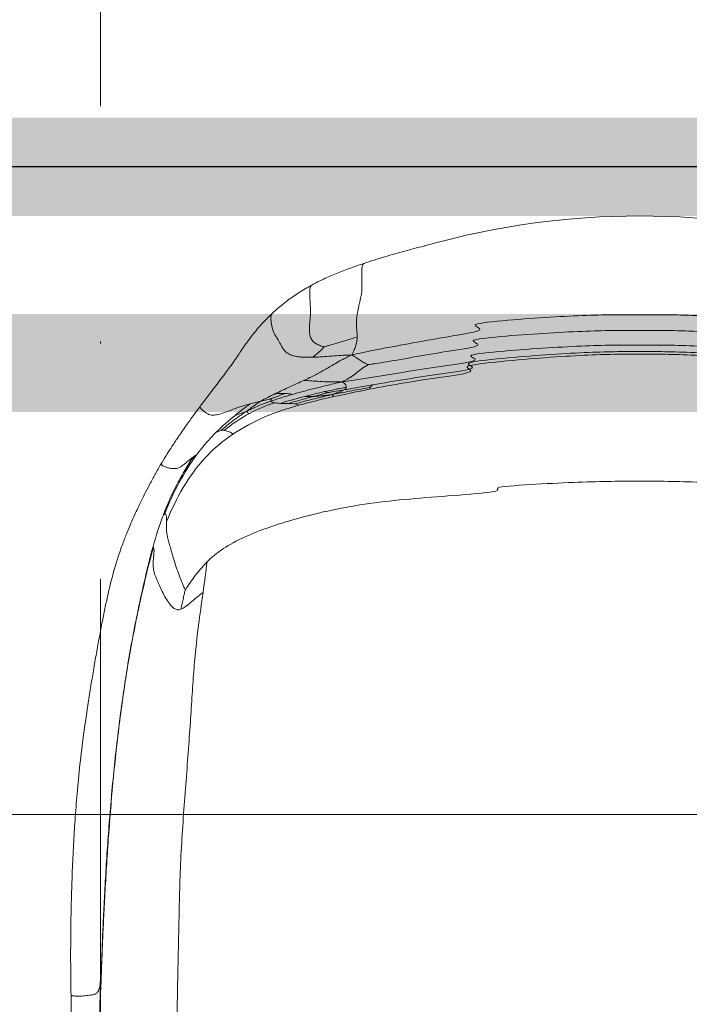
# Model space of a CAD drawing. Header units: millimetres. Extents: x -2074 to 12588, y -3630 to 101167.
# Tile 47 of 256: x 2686 to 2720, y -1533 to -1483. Entities that reach past the tile are written whole.
import ezdxf

# ---------------------------------------------------------------- set-up
doc = ezdxf.new("R2010")
doc.units = ezdxf.units.MM
doc.linetypes.add('ACAD_ISO10W100', pattern=[18, 12, -3, 0, -3])
doc.linetypes.add('CONTINOUS', pattern=[0])
for name, color, linetype, lineweight in [('SelinAr_BUD_osie', 8, 'ACAD_ISO10W100', 18), ('SelinAr_BUD_posadzka', 7, 'Continuous', 20), ('SelinAr_BUD_posadzka cokoły', 5, 'Continuous', 18), ('SelinAr_BUD_posadzka okładziny ścienne', 5, 'Continuous', 20), ('SelinAr_BUD_ściany', 7, 'Continuous', 25), ('SelinAr_WYP_meble', 8, 'Continuous', 18)]:
    doc.layers.add(name, color=color, linetype=linetype, lineweight=lineweight)
doc.linetypes.add('_EL_VEDENI_NN_NADZ', pattern='A,0.39,-0.59,[109,cadkon.shx,S=0.2,R=0,X=0,Y=0],-1.97,0.39,-0.39', length=3.73)

# ---------------------------------------------------------------- blocks, each defined once
blk = doc.blocks.new('*U390')
at = {"ltscale": 4}
blk.add_line((0, 50), (0, -1730), dxfattribs=at)
blk = doc.blocks.new('*U458')
at = {"linetype": 'Continuous', "lineweight": 15}
blk.add_arc((0, -40.048), 40.048, 74.2828, 105.7171, dxfattribs=at)
for points, knots in [([(-10.849, -1.497), (-10.902, -1.51), (-11.279, -1.604), (-12.001, -1.793), (-13.03, -2.086), (-13.714, -2.308), (-14.068, -2.422)], [0.90405247, 0.90405247, 0.90405247, 0.90405247, 0.90868306, 0.93692206, 0.9673896, 1, 1, 1, 1]), ([(-14.068, -2.422), (-14.308, -2.504), (-14.788, -2.668), (-15.471, -2.931), (-16.124, -3.212), (-16.52, -3.418), (-16.72, -3.522)], [0, 0, 0, 0, 0.2491646, 0.4969804, 0.7461836, 1, 1, 1, 1]), ([(-14.404, -6.172), (-14.406, -6.088), (-14.411, -5.921), (-14.444, -5.655), (-14.453, -5.358), (-14.411, -5.022), (-14.349, -4.715), (-14.291, -4.464), (-14.248, -4.285), (-14.214, -4.133), (-14.188, -4.001), (-14.171, -3.875), (-14.159, -3.698), (-14.162, -3.453), (-14.172, -3.177), (-14.177, -2.948), (-14.175, -2.763), (-14.161, -2.63), (-14.143, -2.543), (-14.12, -2.481), (-14.096, -2.443), (-14.078, -2.425), (-14.07, -2.424), (-14.068, -2.424)], [0, 0, 0, 0, 0.11675, 0.231252, 0.348064, 0.4697, 0.58706, 0.652457, 0.707895, 0.751588, 0.785414, 0.811979, 0.834193, 0.876994, 0.906498, 0.934002, 0.956651, 0.969419, 0.979158, 0.986666, 0.992785, 0.998254, 1, 1, 1, 1]), ([(-16.72, -3.522), (-16.951, -3.656), (-17.393, -3.911), (-17.938, -4.299), (-18.383, -4.65), (-18.627, -4.87), (-18.74, -4.973)], [0, 0, 0, 0, 0.291635, 0.558418, 0.79546, 1, 1, 1, 1]), ([(-16.086, -6.669), (-16.112, -6.663), (-16.177, -6.647), (-16.28, -6.615), (-16.395, -6.569), (-16.51, -6.51), (-16.617, -6.432), (-16.729, -6.314), (-16.809, -6.138), (-16.842, -5.904), (-16.841, -5.673), (-16.826, -5.466), (-16.808, -5.298), (-16.795, -5.154), (-16.786, -5.031), (-16.782, -4.912), (-16.783, -4.786), (-16.791, -4.623), (-16.804, -4.426), (-16.818, -4.203), (-16.827, -3.978), (-16.824, -3.802), (-16.807, -3.68), (-16.785, -3.603), (-16.757, -3.554), (-16.734, -3.528), (-16.722, -3.525), (-16.72, -3.524)], [0, 0, 0, 0, 0.020264, 0.050445, 0.086987, 0.129177, 0.176708, 0.229502, 0.322898, 0.424762, 0.526906, 0.59972, 0.663697, 0.715712, 0.756687, 0.788814, 0.821404, 0.848613, 0.875264, 0.908566, 0.938379, 0.961415, 0.973917, 0.983516, 0.991399, 0.99854, 1, 1, 1, 1]), ([(-18.743, -4.975), (-18.873, -5.1), (-19.118, -5.335), (-19.412, -5.661), (-19.644, -5.938), (-19.824, -6.169), (-19.963, -6.356), (-20.117, -6.57), (-20.287, -6.818), (-20.449, -7.059), (-20.584, -7.257), (-20.704, -7.428), (-20.848, -7.629), (-21.026, -7.871), (-21.238, -8.155), (-21.484, -8.482), (-21.762, -8.849), (-22.07, -9.25), (-22.3, -9.553), (-22.416, -9.706)], [0, 0, 0, 0, 0.0698926, 0.1315508, 0.1848736, 0.2300205, 0.2673794, 0.297807, 0.362335, 0.4268552, 0.4612679, 0.4993301, 0.5464797, 0.6036157, 0.6706551, 0.7452687, 0.8267472, 0.9124142, 1, 1, 1, 1]), ([(-18.741, -4.973), (-18.753, -4.986), (-18.77, -5.005), (-18.789, -5.049), (-18.805, -5.109), (-18.812, -5.216), (-18.799, -5.374), (-18.768, -5.565), (-18.721, -5.766), (-18.656, -5.957), (-18.59, -6.073), (-18.54, -6.15), (-18.487, -6.228), (-18.424, -6.326), (-18.357, -6.455), (-18.284, -6.607), (-18.191, -6.768), (-18.073, -6.912), (-17.923, -7.027), (-17.739, -7.109), (-17.535, -7.16), (-17.325, -7.189), (-17.065, -7.209), (-16.83, -7.206), (-16.677, -7.204)], [0, 0, 0, 0, 0.0101156, 0.0154772, 0.0213387, 0.0360177, 0.056916, 0.0837242, 0.1135269, 0.1441385, 0.1774777, 0.1982186, 0.2233641, 0.2756508, 0.3465565, 0.4348311, 0.5324576, 0.6311532, 0.7085604, 0.7782514, 0.8408986, 0.8841148, 0.924716, 1, 1, 1, 1]), ([(-14.685, -7.085), (-14.512, -7.045), (-14.236, -6.985), (-13.709, -6.875), (-12.778, -6.694), (-11.363, -6.436), (-9.564, -6.114), (-7.608, -5.803), (-8.945, -5.527), (-6.707, -5.304), (-4.53, -5.15), (-2.623, -5.062), (-1.192, -5.032), (0, -5.032), (1.192, -5.032), (2.623, -5.062), (4.53, -5.15), (6.707, -5.304), (8.945, -5.527), (11.108, -5.803), (9.564, -6.114), (11.363, -6.436), (12.778, -6.694), (13.709, -6.875), (14.236, -6.985), (14.512, -7.045), (14.685, -7.085)], [0, 0, 0, 0, 0.25, 0.5, 1, 2, 3, 4, 5, 6, 7, 8, 9, 10, 11, 12, 13, 14, 15, 16, 17, 18, 19, 19.5, 19.75, 20, 20, 20, 20]), ([(-13.83, -7.576), (-13.802, -7.573), (-13.696, -7.558), (-13.4, -7.516), (-12.722, -7.408), (-11.418, -7.172), (-9.663, -6.877), (-7.71, -6.589), (-9.047, -6.329), (-6.799, -6.113), (-4.588, -5.957), (-2.644, -5.863), (-1.198, -5.831), (0, -5.831), (1.198, -5.831), (2.644, -5.863), (4.588, -5.957), (6.799, -6.113), (9.047, -6.329), (11.21, -6.589), (9.663, -6.877), (11.418, -7.172), (12.722, -7.408), (13.4, -7.516), (13.696, -7.558), (13.802, -7.573), (13.83, -7.576)], [0, 0, 0, 0, 0.25, 0.5, 1, 2, 3, 4, 5, 6, 7, 8, 9, 10, 11, 12, 13, 14, 15, 16, 17, 18, 19, 19.5, 19.75, 20, 20, 20, 20]), ([(-16.086, -6.669), (-16.066, -6.664), (-15.99, -6.644), (-15.786, -6.587), (-15.335, -6.457), (-14.817, -6.298), (-14.404, -6.172)], [0, 0, 0, 0, 0.25, 0.5, 1, 2, 2, 2, 2]), ([(-14.404, -6.172), (-14.407, -6.304), (-14.438, -6.51), (-14.532, -6.771), (-14.606, -6.934), (-14.653, -7.025), (-14.685, -7.085)], [0, 0, 0, 0, 1, 1.5, 1.75, 2, 2, 2, 2]), ([(-16.086, -6.669), (-16.094, -6.678), (-16.124, -6.709), (-16.201, -6.787), (-16.363, -6.947), (-16.541, -7.099), (-16.677, -7.204)], [0, 0, 0, 0, 0.25, 0.5, 1, 2, 2, 2, 2]), ([(-15.191, -8.459), (-14.99, -8.431), (-14.677, -8.386), (-14.096, -8.298), (-13.104, -8.14), (-11.656, -7.898), (-9.825, -7.618), (-7.849, -7.351), (-9.174, -7.097), (-6.909, -6.879), (-4.659, -6.716), (-2.676, -6.614), (-1.209, -6.58), (0, -6.58), (1.209, -6.58), (2.676, -6.614), (4.659, -6.716), (6.909, -6.879), (9.174, -7.097), (11.349, -7.351), (9.825, -7.618), (11.656, -7.898), (13.104, -8.14), (14.096, -8.298), (14.677, -8.386), (14.99, -8.431), (15.191, -8.459)], [0, 0, 0, 0, 0.25, 0.5, 1, 2, 3, 4, 5, 6, 7, 8, 9, 10, 11, 12, 13, 14, 15, 16, 17, 18, 19, 19.5, 19.75, 20, 20, 20, 20]), ([(-17.132, -8.384), (-16.92, -8.285), (-16.554, -8.109), (-16.075, -7.851), (-15.653, -7.595), (-15.262, -7.378), (-14.983, -7.232), (-14.809, -7.146), (-14.685, -7.085)], [0, 0, 0, 0, 1, 2, 3, 3.5, 3.75, 4, 4, 4, 4]), ([(-14.685, -7.085), (-14.835, -7.088), (-15.056, -7.097), (-15.434, -7.119), (-16.008, -7.164), (-16.42, -7.195), (-16.677, -7.204)], [0, 0, 0, 0, 0.25, 0.5, 1, 2, 2, 2, 2]), ([(-13.83, -7.576), (-13.845, -7.572), (-13.896, -7.555), (-14.018, -7.504), (-14.182, -7.412), (-14.351, -7.289), (-14.513, -7.18), (-14.613, -7.122), (-14.685, -7.085)], [0, 0, 0, 0, 0.25, 0.5, 1, 1.5, 1.75, 2, 2, 2, 2]), ([(-13.83, -7.576), (-13.845, -7.584), (-13.895, -7.614), (-14.011, -7.684), (-14.212, -7.817), (-14.419, -7.984), (-14.621, -8.144), (-14.836, -8.278), (-15.002, -8.368), (-15.111, -8.422), (-15.191, -8.459)], [0, 0, 0, 0, 0.25, 0.5, 1, 2, 3, 3.5, 3.75, 4, 4, 4, 4]), ([(-17.716, -9.098), (-17.353, -8.994), (-16.799, -8.845), (-16.08, -8.668), (-15.624, -8.56), (-15.365, -8.499), (-15.191, -8.459)], [0, 0, 0, 0, 1, 1.5, 1.75, 2, 2, 2, 2]), ([(-15.191, -8.459), (-15.339, -8.463), (-15.554, -8.464), (-15.922, -8.456), (-16.478, -8.427), (-16.878, -8.395), (-17.132, -8.384)], [0, 0, 0, 0, 0.25, 0.5, 1, 2, 2, 2, 2]), ([(-14.963, -8.735), (-14.957, -8.696), (-14.962, -8.636), (-15.031, -8.559), (-15.1, -8.509), (-15.151, -8.48), (-15.191, -8.459)], [0, 0, 0, 0, 1, 1.5, 1.75, 2, 2, 2, 2]), ([(-16.638, -9.204), (-16.464, -9.158), (-16.245, -9.098), (-16.056, -9.044), (-15.97, -9.019), (-15.938, -9.01), (-15.929, -9.008)], [0, 0, 0, 0, 1, 1.5, 1.75, 2, 2, 2, 2]), ([(-16.069, -8.955), (-15.903, -8.918), (-15.647, -8.865), (-15.271, -8.792), (-15.069, -8.755), (-14.963, -8.735)], [0, 0, 0, 0, 0.5, 0.75, 1, 1, 1, 1]), ([(-16.069, -8.955), (-16.041, -8.966), (-16, -8.982), (-15.959, -8.997), (-15.939, -9.004), (-15.931, -9.007), (-15.929, -9.008)], [0, 0, 0, 0, 1, 1.5, 1.75, 2, 2, 2, 2]), ([(-15.079, -8.865), (-15.28, -8.9), (-15.54, -8.944), (-15.773, -8.982), (-15.879, -9), (-15.918, -9.006), (-15.929, -9.008)], [0, 0, 0, 0, 1, 1.5, 1.75, 2, 2, 2, 2]), ([(-15.703, -9.106), (-15.582, -9.083), (-15.397, -9.047), (-15.062, -8.982), (-14.511, -8.877), (-14.057, -8.792), (-13.754, -8.736)], [0, 0, 0, 0, 0.25, 0.5, 1, 2, 2, 2, 2]), ([(-15.703, -9.106), (-15.64, -9.086), (-15.553, -9.056), (-15.414, -9.008), (-15.226, -8.938), (-15.126, -8.892), (-15.079, -8.865)], [0, 0, 0, 0, 0.25, 0.5, 1, 2, 2, 2, 2]), ([(-15.079, -8.865), (-14.978, -8.848), (-14.764, -8.81), (-14.289, -8.726), (-13.89, -8.656), (-13.614, -8.608)], [0, 0, 0, 0, 0.25, 0.5, 1, 1, 1, 1]), ([(-20.036, -9.953), (-19.954, -9.911), (-19.83, -9.85), (-19.61, -9.749), (-19.359, -9.644), (-19.121, -9.552), (-18.936, -9.485), (-18.844, -9.453), (-18.799, -9.437)], [0, 0, 0, 0, 0.25, 0.5, 1, 1.5, 1.75, 2, 2, 2, 2]), ([(-20.036, -9.953), (-19.987, -9.914), (-19.914, -9.858), (-19.789, -9.762), (-19.591, -9.618), (-19.431, -9.513), (-19.319, -9.446)], [0, 0, 0, 0, 0.25, 0.5, 1, 2, 2, 2, 2]), ([(-19.856, -9.58), (-19.774, -9.559), (-19.646, -9.527), (-19.464, -9.482), (-19.368, -9.458), (-19.319, -9.446)], [0, 0, 0, 0, 0.5, 0.75, 1, 1, 1, 1]), ([(-19.319, -9.446), (-19.221, -9.421), (-19.066, -9.382), (-18.898, -9.341), (-18.817, -9.322), (-18.785, -9.314), (-18.776, -9.312)], [0, 0, 0, 0, 1, 1.5, 1.75, 2, 2, 2, 2]), ([(-18.799, -9.437), (-18.801, -9.432), (-18.806, -9.422), (-18.809, -9.4), (-18.805, -9.371), (-18.793, -9.342), (-18.782, -9.322), (-18.778, -9.314), (-18.776, -9.312)], [0, 0, 0, 0, 0.25, 0.5, 1, 1.5, 1.75, 2, 2, 2, 2]), ([(-18.799, -9.437), (-18.753, -9.421), (-18.662, -9.39), (-18.481, -9.33), (-18.166, -9.23), (-17.897, -9.15), (-17.716, -9.098)], [0, 0, 0, 0, 0.25, 0.5, 1, 2, 2, 2, 2]), ([(-18.799, -9.437), (-18.793, -9.447), (-18.776, -9.465), (-18.723, -9.493), (-18.665, -9.509), (-18.622, -9.517)], [0, 0, 0, 0, 0.25, 0.5, 1, 1, 1, 1]), ([(-18.078, -9.047), (-18.223, -9.099), (-18.432, -9.176), (-18.634, -9.255), (-18.73, -9.293), (-18.766, -9.308), (-18.776, -9.312)], [0, 0, 0, 0, 1, 1.5, 1.75, 2, 2, 2, 2]), ([(-18.078, -9.047), (-18.097, -9.047), (-18.135, -9.046), (-18.215, -9.045), (-18.366, -9.049), (-18.505, -9.058), (-18.598, -9.065)], [0, 0, 0, 0, 0.25, 0.5, 1, 2, 2, 2, 2]), ([(-18.078, -9.047), (-18.004, -9.051), (-17.907, -9.062), (-17.795, -9.082), (-17.742, -9.093), (-17.716, -9.098)], [0, 0, 0, 0, 0.5, 0.75, 1, 1, 1, 1]), ([(-16.638, -9.204), (-16.681, -9.216), (-16.772, -9.24), (-16.965, -9.29), (-17.334, -9.388), (-17.689, -9.488), (-17.934, -9.563)], [0, 0, 0, 0, 0.25, 0.5, 1, 2, 2, 2, 2]), ([(-15.703, -9.106), (-15.818, -9.134), (-15.994, -9.176), (-16.314, -9.253), (-16.841, -9.383), (-17.275, -9.497), (-17.562, -9.58)], [0, 0, 0, 0, 0.25, 0.5, 1, 2, 2, 2, 2]), ([(-15.703, -9.106), (-15.783, -9.117), (-15.898, -9.131), (-16.087, -9.153), (-16.362, -9.184), (-16.538, -9.198), (-16.638, -9.204)], [0, 0, 0, 0, 0.25, 0.5, 1, 2, 2, 2, 2]), ([(-15.703, -9.106), (-15.693, -9.113), (-15.679, -9.123), (-15.655, -9.141), (-15.623, -9.17), (-15.604, -9.194), (-15.595, -9.21)], [0, 0, 0, 0, 0.25, 0.5, 1, 2, 2, 2, 2]), ([(-22.42, -9.711), (-22.5, -9.818), (-22.649, -10.018), (-22.87, -10.321), (-23.061, -10.589), (-23.219, -10.813), (-23.332, -10.976), (-23.427, -11.113), (-23.533, -11.268), (-23.68, -11.486), (-23.871, -11.775), (-24.107, -12.142), (-24.279, -12.426), (-24.371, -12.58)], [0, 0, 0, 0, 0.15402, 0.285772, 0.396626, 0.481342, 0.54003, 0.572696, 0.623712, 0.692155, 0.777365, 0.879491, 1, 1, 1, 1]), ([(-19.856, -9.58), (-20.034, -9.627), (-20.358, -9.712), (-20.814, -9.883), (-21.186, -10.029), (-21.484, -10.122), (-21.719, -10.16), (-21.9, -10.14), (-22.063, -10.082), (-22.209, -9.975), (-22.324, -9.865), (-22.377, -9.81), (-22.405, -9.774), (-22.418, -9.755), (-22.425, -9.739), (-22.427, -9.721), (-22.424, -9.71), (-22.416, -9.707), (-22.415, -9.707)], [0, 0, 0, 0, 0.216582, 0.392545, 0.536853, 0.656792, 0.753608, 0.79483, 0.833437, 0.906437, 0.936481, 0.957998, 0.965885, 0.972498, 0.978458, 0.984387, 0.997782, 1, 1, 1, 1]), ([(-20.036, -9.953), (-20.118, -10.004), (-20.245, -10.087), (-20.474, -10.243), (-20.848, -10.514), (-21.148, -10.759), (-21.343, -10.932)], [0, 0, 0, 0, 0.25, 0.5, 1, 2, 2, 2, 2]), ([(-20.036, -9.953), (-20.087, -9.971), (-20.159, -9.998), (-20.279, -10.041), (-20.454, -10.106), (-20.577, -10.152), (-20.652, -10.181)], [0, 0, 0, 0, 0.25, 0.5, 1, 2, 2, 2, 2]), ([(-20.036, -9.953), (-20.034, -9.966), (-20.029, -9.982), (-20.013, -10.007), (-19.976, -10.04), (-19.935, -10.058), (-19.904, -10.068)], [0, 0, 0, 0, 0.25, 0.5, 1, 2, 2, 2, 2]), ([(-22.584, -12.164), (-22.504, -12.057), (-22.344, -11.849), (-22.019, -11.461), (-21.772, -11.198), (-21.607, -11.033)], [0, 0, 0, 0, 0.25, 0.5, 1, 1, 1, 1]), ([(-24.367, -12.579), (-24.377, -12.594), (-24.397, -12.627), (-24.388, -12.669), (-24.356, -12.706), (-24.298, -12.748), (-24.18, -12.8), (-24.005, -12.851), (-23.808, -12.881), (-23.61, -12.874), (-23.43, -12.807), (-23.273, -12.698), (-23.117, -12.563), (-22.935, -12.409), (-22.821, -12.325), (-22.758, -12.277)], [0, 0, 0, 0, 0.038364, 0.081749, 0.103351, 0.126572, 0.183361, 0.253979, 0.332566, 0.409088, 0.482973, 0.567167, 0.675028, 0.818029, 1, 1, 1, 1]), ([(-24.288, -15.23), (-24.083, -14.694), (-23.724, -13.899), (-23.252, -13.05), (-22.972, -12.597), (-22.83, -12.382), (-22.758, -12.277)], [0, 0, 0, 0, 1, 1.5, 1.75, 2, 2, 2, 2]), ([(-24.369, -12.576), (-24.471, -12.75), (-24.668, -13.087), (-24.943, -13.592), (-25.189, -14.062), (-25.403, -14.491), (-25.586, -14.873), (-25.766, -15.262), (-25.933, -15.638), (-26.085, -15.998), (-26.205, -16.296), (-26.315, -16.579), (-26.429, -16.885), (-26.568, -17.285), (-26.71, -17.727), (-26.847, -18.203), (-26.977, -18.694), (-27.113, -19.261), (-27.257, -19.924), (-27.405, -20.66), (-27.556, -21.457), (-27.708, -22.298), (-27.858, -23.162), (-28.003, -24.047), (-28.174, -25.138), (-28.363, -26.439), (-28.548, -27.936), (-28.69, -29.391), (-28.794, -30.746), (-28.861, -31.838), (-28.905, -32.698), (-28.933, -33.343), (-28.954, -33.91), (-28.967, -34.302), (-28.974, -34.547), (-28.979, -34.705), (-28.984, -34.913), (-28.991, -35.191), (-28.998, -35.542), (-29.007, -36.054), (-29.016, -36.749), (-29.02, -37.641), (-29.016, -38.641), (-29.005, -39.34), (-29, -39.702)], [0, 0, 0, 0, 0.021761, 0.041987, 0.060457, 0.077089, 0.091879, 0.104859, 0.122679, 0.136979, 0.1494, 0.160283, 0.173228, 0.189079, 0.212515, 0.231251, 0.250534, 0.275034, 0.302011, 0.331013, 0.361198, 0.391414, 0.421945, 0.453054, 0.484837, 0.536957, 0.590177, 0.642349, 0.689521, 0.732102, 0.756559, 0.779422, 0.799522, 0.815792, 0.820348, 0.825133, 0.832299, 0.842005, 0.854231, 0.868934, 0.895439, 0.926803, 0.962133, 1, 1, 1, 1]), ([(22.061, -17.632), (21.997, -17.569), (21.868, -17.446), (21.597, -17.214), (21.083, -16.839), (20.211, -16.368), (18.849, -15.832), (17.246, -15.345), (15.475, -14.927), (13.549, -14.602), (11.479, -14.396), (9.228, -14.229), (10.257, -14.024), (7.712, -13.823), (5.238, -13.666), (3.059, -13.563), (1.4, -13.522), (0, -13.516), (-1.4, -13.522), (-3.059, -13.563), (-5.238, -13.666), (-7.712, -13.823), (-6.757, -14.024), (-9.228, -14.229), (-11.479, -14.396), (-13.549, -14.602), (-15.475, -14.927), (-17.246, -15.345), (-18.849, -15.832), (-20.211, -16.368), (-21.083, -16.839), (-21.597, -17.214), (-21.868, -17.446), (-21.997, -17.569), (-22.061, -17.632)], [0, 0, 0, 0, 0.25, 0.5, 1, 2, 3, 4, 5, 6, 7, 8, 9, 10, 11, 12, 13, 14, 15, 16, 17, 18, 19, 20, 21, 22, 23, 24, 25, 26, 27, 27.5, 27.75, 28, 28, 28, 28]), ([(-23.175, -19.065), (-23.181, -19.053), (-23.201, -19.009), (-23.251, -18.898), (-23.349, -18.671), (-23.487, -18.303), (-23.633, -17.896), (-23.759, -17.512), (-23.867, -17.143), (-23.957, -16.814), (-24.032, -16.551), (-24.087, -16.335), (-24.119, -16.148), (-24.134, -15.981), (-24.138, -15.83), (-24.136, -15.692), (-24.132, -15.607), (-24.13, -15.567)], [0, 0, 0, 0, 0.25, 0.5, 1, 2, 3, 4, 5, 6, 7, 8, 9, 10, 11, 12, 13, 13, 13, 13]), ([(-27.437, -37.997), (-27.436, -37.972), (-27.433, -37.878), (-27.425, -37.634), (-27.407, -37.119), (-27.371, -36.23), (-27.31, -34.961), (-27.235, -33.579), (-27.145, -32.176), (-27.039, -30.749), (-26.914, -29.297), (-26.768, -27.816), (-26.597, -26.304), (-26.398, -24.768), (-26.165, -23.215), (-25.895, -21.65), (-25.583, -20.073), (-25.231, -18.476), (-24.968, -17.391), (-24.817, -16.849)], [3, 3, 3, 3, 3.25, 3.5, 4, 5, 6, 7, 8, 9, 10, 11, 12, 13, 14, 15, 16, 17, 18, 18, 18, 18]), ([(-24.797, -16.899), (-24.8, -16.891), (-24.806, -16.88), (-24.812, -16.864), (-24.815, -16.854), (-24.817, -16.849)], [0, 0, 0, 0, 0.5, 0.75, 1, 1, 1, 1]), ([(-23.175, -19.065), (-23.161, -19.043), (-23.11, -18.961), (-22.971, -18.75), (-22.661, -18.308), (-22.314, -17.885), (-22.061, -17.632)], [0, 0, 0, 0, 0.25, 0.5, 1, 2, 2, 2, 2]), ([(-23.175, -19.065), (-23.184, -19.099), (-23.214, -19.224), (-23.29, -19.552), (-23.353, -19.845), (-23.394, -20.047)], [0, 0, 0, 0, 0.25, 0.5, 1, 1, 1, 1]), ([(-22.268, -19.19), (-22.347, -19.75), (-22.511, -20.902), (-22.664, -22.269), (-22.765, -23.515), (-22.854, -24.882), (-22.949, -26.361), (-23.067, -27.945), (-23.196, -29.606), (-23.321, -31.313), (-23.42, -33.028), (-23.472, -34.708), (-23.503, -36.346), (-23.54, -37.931), (-23.572, -39.475), (-23.591, -40.991), (-23.579, -42.898), (-23.531, -45.165), (-23.483, -46.914), (-23.451, -47.959), (-23.43, -48.517), (-23.416, -48.869)], [0, 0, 0, 0, 1, 2, 3, 4, 5, 6, 7, 8, 9, 10, 11, 12, 13, 14, 15, 16, 16.5, 16.75, 17, 17, 17, 17]), ([(-22.268, -19.19), (-22.327, -19.233), (-22.442, -19.321), (-22.661, -19.498), (-23.014, -19.799), (-23.259, -19.996), (-23.394, -20.047)], [0, 0, 0, 0, 0.25, 0.5, 1, 2, 2, 2, 2]), ([(-27.507, -39.073), (-27.487, -38.916), (-27.465, -38.605), (-27.448, -38.253), (-27.441, -38.081), (-27.438, -38.015), (-27.437, -37.997)], [16, 16, 16, 16, 17, 17.5, 17.75, 18, 18, 18, 18]), ([(-27.437, -37.997), (-27.437, -38.005), (-27.437, -38.033), (-27.438, -38.105), (-27.438, -38.169), (-27.438, -38.212)], [0, 0, 0, 0, 0.25, 0.5, 1, 1, 1, 1]), ([(-27.438, -38.212), (-27.449, -38.543), (-27.465, -39.042), (-27.491, -39.563), (-27.508, -39.827), (-27.518, -39.945), (-27.523, -40)], [0, 0, 0, 0, 1, 1.5, 1.75, 2, 2, 2, 2]), ([(-27.507, -39.073), (-27.52, -39.163), (-27.544, -39.325), (-27.598, -39.482), (-27.654, -39.568), (-27.71, -39.621), (-27.767, -39.654), (-27.846, -39.679), (-27.99, -39.705), (-28.21, -39.736), (-28.453, -39.758), (-28.639, -39.763), (-28.792, -39.759), (-28.915, -39.747), (-28.982, -39.726), (-29.002, -39.712), (-28.999, -39.703), (-28.998, -39.702)], [0, 0, 0, 0, 0.173593, 0.312558, 0.417844, 0.47521, 0.518708, 0.555021, 0.591604, 0.679166, 0.772799, 0.817509, 0.8601, 0.935197, 0.966248, 0.99426, 1, 1, 1, 1]), ([(-29, -39.702), (-28.995, -39.966), (-28.986, -40.455), (-28.968, -41.136), (-28.949, -41.717), (-28.931, -42.211), (-28.913, -42.633), (-28.893, -43.03), (-28.873, -43.394), (-28.853, -43.714), (-28.836, -43.952), (-28.822, -44.143), (-28.808, -44.321), (-28.793, -44.508), (-28.767, -44.835), (-28.727, -45.31), (-28.685, -45.881), (-28.647, -46.428), (-28.609, -46.953), (-28.559, -47.47), (-28.49, -47.941), (-28.409, -48.362), (-28.323, -48.732), (-28.24, -49.047), (-28.153, -49.343), (-28.054, -49.651), (-27.93, -49.996), (-27.779, -50.366), (-27.61, -50.725), (-27.44, -51.052), (-27.303, -51.3), (-27.193, -51.487), (-27.104, -51.633), (-27.005, -51.783), (-26.892, -51.941), (-26.773, -52.095), (-26.646, -52.246), (-26.508, -52.4), (-26.34, -52.576), (-26.137, -52.773), (-25.9, -52.992), (-25.619, -53.234), (-25.278, -53.507), (-24.998, -53.707), (-24.851, -53.812)], [0, 0, 0, 0, 0.0312885, 0.0580264, 0.0809339, 0.1006032, 0.1175231, 0.1320687, 0.1493557, 0.1627385, 0.172443, 0.1797448, 0.1875154, 0.1958769, 0.2048284, 0.2322145, 0.2633332, 0.289519, 0.3182081, 0.3507099, 0.3848495, 0.4191104, 0.4515483, 0.4805616, 0.5048615, 0.5346048, 0.5700145, 0.6102406, 0.6529452, 0.6907088, 0.7227115, 0.7394767, 0.755999, 0.7730827, 0.7907976, 0.8099502, 0.8248672, 0.8424098, 0.862523, 0.8851028, 0.9099797, 0.937085, 0.9668185, 1, 1, 1, 1]), ([(-23.416, -48.869), (-23.525, -48.77), (-23.677, -48.635), (-23.927, -48.425), (-24.286, -48.142), (-24.69, -47.857), (-25.162, -47.558), (-25.585, -47.281), (-25.924, -47.004), (-26.211, -46.699), (-26.481, -46.338), (-26.725, -45.925), (-26.939, -45.462), (-27.116, -44.983), (-27.25, -44.521), (-27.346, -44.095), (-27.406, -43.724), (-27.445, -43.382), (-27.476, -43.044), (-27.5, -42.693), (-27.516, -42.311), (-27.526, -41.879), (-27.532, -41.376), (-27.532, -40.77), (-27.527, -40.277), (-27.523, -40)], [0, 0, 0, 0, 0.25, 0.5, 1, 2, 3, 4, 5, 6, 7, 8, 9, 10, 11, 12, 13, 14, 15, 16, 17, 18, 19, 20, 21, 21, 21, 21])]:
    blk.add_open_spline(points, degree=3, knots=knots, dxfattribs=at)
for points in [[(-13.614, -8.608), (-13.061, -8.511), (-11.868, -8.309), (-10.005, -8.03), (-8.001, -7.762), (-9.293, -7.494), (-7, -7.254), (-4.74, -7.07), (-2.746, -6.953), (-1.248, -6.912), (0, -6.912), (1.248, -6.912), (2.746, -6.953), (4.74, -7.07), (7, -7.254), (9.293, -7.494), (11.501, -7.762), (10.005, -8.03), (11.868, -8.309), (13.061, -8.511), (13.614, -8.608)], [(13.793, -8.837), (13.191, -8.72), (11.985, -8.499), (10.106, -8.209), (11.587, -7.937), (9.359, -7.659), (7.048, -7.407), (4.774, -7.213), (2.769, -7.089), (1.26, -7.046), (0, -7.045), (-1.26, -7.046), (-2.769, -7.089), (-4.774, -7.213), (-7.048, -7.407), (-9.359, -7.659), (-8.087, -7.937), (-10.106, -8.209), (-11.985, -8.499), (-13.191, -8.72), (-13.793, -8.837)], [(-18.598, -9.065), (-18.345, -8.942), (-17.824, -8.7), (-17.343, -8.482), (-17.132, -8.384)], [(-17.083, -9.201), (-16.716, -9.107), (-16.402, -9.028), (-16.069, -8.955)], [(-13.793, -8.837), (-14.394, -8.954), (-14.994, -9.079), (-15.595, -9.21)], [(-14.963, -8.735), (-14.969, -8.774), (-14.984, -8.812), (-15.079, -8.865)], [(-13.754, -8.736), (-13.786, -8.774), (-13.79, -8.807), (-13.793, -8.837)], [(-13.614, -8.608), (-13.662, -8.652), (-13.722, -8.697), (-13.754, -8.736)], [(-18.622, -9.517), (-19.041, -9.661), (-19.472, -9.836), (-19.904, -10.068)], [(-19.319, -9.446), (-19.095, -9.311), (-18.85, -9.187), (-18.598, -9.065)], [(-18.315, -9.551), (-18.431, -9.544), (-18.536, -9.534), (-18.622, -9.517)], [(-18.315, -9.551), (-17.87, -9.406), (-17.45, -9.296), (-17.083, -9.201)], [(-15.595, -9.21), (-16.195, -9.342), (-16.796, -9.48), (-17.387, -9.646)], [(-17.083, -9.201), (-16.966, -9.211), (-16.837, -9.216), (-16.638, -9.204)], [(-17.387, -9.646), (-17.978, -9.812), (-19.14, -10.197), (-20.234, -10.78), (-20.746, -11.126)], [(-20.652, -10.181), (-20.359, -9.942), (-20.102, -9.75), (-19.856, -9.58)], [(-17.934, -9.563), (-18.069, -9.561), (-18.198, -9.558), (-18.315, -9.551)], [(-17.562, -9.58), (-17.657, -9.567), (-17.798, -9.565), (-17.934, -9.563)], [(-17.387, -9.646), (-17.418, -9.617), (-17.467, -9.593), (-17.562, -9.58)], [(-21.607, -11.033), (-21.276, -10.704), (-20.946, -10.419), (-20.652, -10.181)], [(-19.904, -10.068), (-20.336, -10.3), (-20.768, -10.589), (-21.181, -10.928)], [(-21.343, -10.932), (-21.414, -10.949), (-21.511, -10.989), (-21.607, -11.033)], [(-21.181, -10.928), (-21.225, -10.92), (-21.271, -10.915), (-21.343, -10.932)], [(-20.746, -11.126), (-20.762, -11.094), (-20.806, -11.042), (-20.923, -10.995), (-21.058, -10.961), (-21.138, -10.937), (-21.181, -10.928)], [(-24.13, -15.567), (-23.881, -14.974), (-23.317, -13.81), (-22.211, -12.268), (-21.258, -11.471), (-20.746, -11.126)], [(-24.233, -15.209), (-24.014, -14.651), (-23.506, -13.557), (-22.9, -12.592), (-22.584, -12.164)], [(-22.758, -12.277), (-22.698, -12.235), (-22.638, -12.195), (-22.584, -12.164)], [(-24.817, -16.849), (-24.665, -16.307), (-24.493, -15.765), (-24.288, -15.23)], [(-24.288, -15.23), (-24.27, -15.222), (-24.251, -15.214), (-24.233, -15.209)], [(-24.233, -15.209), (-24.215, -15.204), (-24.183, -15.2), (-24.153, -15.239), (-24.136, -15.303), (-24.128, -15.371), (-24.126, -15.455), (-24.128, -15.528), (-24.13, -15.567)], [(-24.797, -16.899), (-24.959, -17.464), (-25.237, -18.59), (-25.596, -20.193), (-25.905, -21.742), (-26.169, -23.267), (-26.395, -24.78), (-26.591, -26.29), (-26.758, -27.789), (-26.9, -29.267), (-27.021, -30.719), (-27.124, -32.143), (-27.212, -33.535), (-27.289, -34.892), (-27.352, -36.144), (-27.401, -37.224), (-27.426, -37.881), (-27.438, -38.212)], [(-23.394, -20.047), (-23.53, -20.098), (-23.747, -20.04), (-23.99, -19.763), (-24.188, -19.461), (-24.351, -19.146), (-24.492, -18.831), (-24.61, -18.547), (-24.705, -18.327), (-24.771, -18.14), (-24.803, -17.955), (-24.812, -17.781), (-24.809, -17.626), (-24.798, -17.486), (-24.786, -17.357), (-24.775, -17.244), (-24.768, -17.153), (-24.766, -17.076), (-24.768, -17.002), (-24.778, -16.94), (-24.791, -16.913), (-24.797, -16.899)], [(-22.061, -17.632), (-22.114, -18.085), (-22.19, -18.63), (-22.268, -19.19)], [(-27.523, -40), (-27.519, -39.723), (-27.514, -39.417), (-27.507, -39.073)]]:
    blk.add_open_spline(points, degree=3, dxfattribs=at)
blk = doc.blocks.new('ewerwerwerwe')
at = {"layer": 'SelinAr_BUD_ściany'}
blk.add_lwpolyline([(2827.157, 1750.241), (2827.157, 1522.241), (2837.157, 1522.241), (2837.157, 1512.241), (2807.157, 1512.241), (2807.157, 1452.241), (2797.157, 1452.241), (2797.157, 1509.741), (2567.157, 1509.741), (2567.157, 1357.241), (2797.157, 1357.241), (2797.157, 1362.241), (2807.157, 1362.241), (2807.157, 1357.241), (2868.357, 1357.241), (2868.357, 1344.741)], dxfattribs=at)
at = {"layer": 'SelinAr_BUD_osie'}
blk.add_blockref('*U390', (2689.657, 2159.741), dxfattribs=at)
at = {"layer": 'SelinAr_WYP_meble'}
blk.add_blockref('*U458', (2717.157, 1507.241), dxfattribs=at)

msp = doc.modelspace()

# ---------------------------------------------------------------- block references
msp.add_blockref('ewerwerwerwe', (0, -3000))

# ---------------------------------------------------------------- next in the draw order: linework, layer by layer
at = {"layer": 'SelinAr_BUD_posadzka'}
for points in [[(2827.157, -1249.759), (2827.157, -1477.759), (2837.157, -1477.759), (2837.157, -1487.759), (2807.157, -1487.759), (2807.157, -1547.759), (2797.157, -1547.759), (2797.157, -1490.259), (2567.157, -1490.259), (2567.157, -1642.759), (2797.157, -1642.759), (2797.157, -1637.759), (2807.157, -1637.759), (2807.157, -1642.759), (2868.357, -1642.759), (2868.357, -1655.259)], [(2797.157, -1523.259), (2567.157, -1523.259)]]:
    msp.add_lwpolyline(points, dxfattribs=at)
at = {"layer": 'SelinAr_BUD_posadzka cokoły', "linetype": '_EL_VEDENI_NN_NADZ', "ltscale": 3, "const_width": 5}
msp.add_lwpolyline([(2797.157, -1547.759), (2797.157, -1490.259), (2567.157, -1490.259), (2567.157, -1642.759), (2797.157, -1642.759), (2797.157, -1637.759)], dxfattribs=at)
at = {"layer": 'SelinAr_BUD_posadzka okładziny ścienne', "color": 114, "linetype": 'CONTINOUS', "ltscale": 0.2, "const_width": 5}
msp.add_lwpolyline([(2577.157, -1500.259), (2787.157, -1500.259), (2787.157, -1632.832), (2577.157, -1632.759)], dxfattribs=at)

doc.saveas('drawing.dxf')
